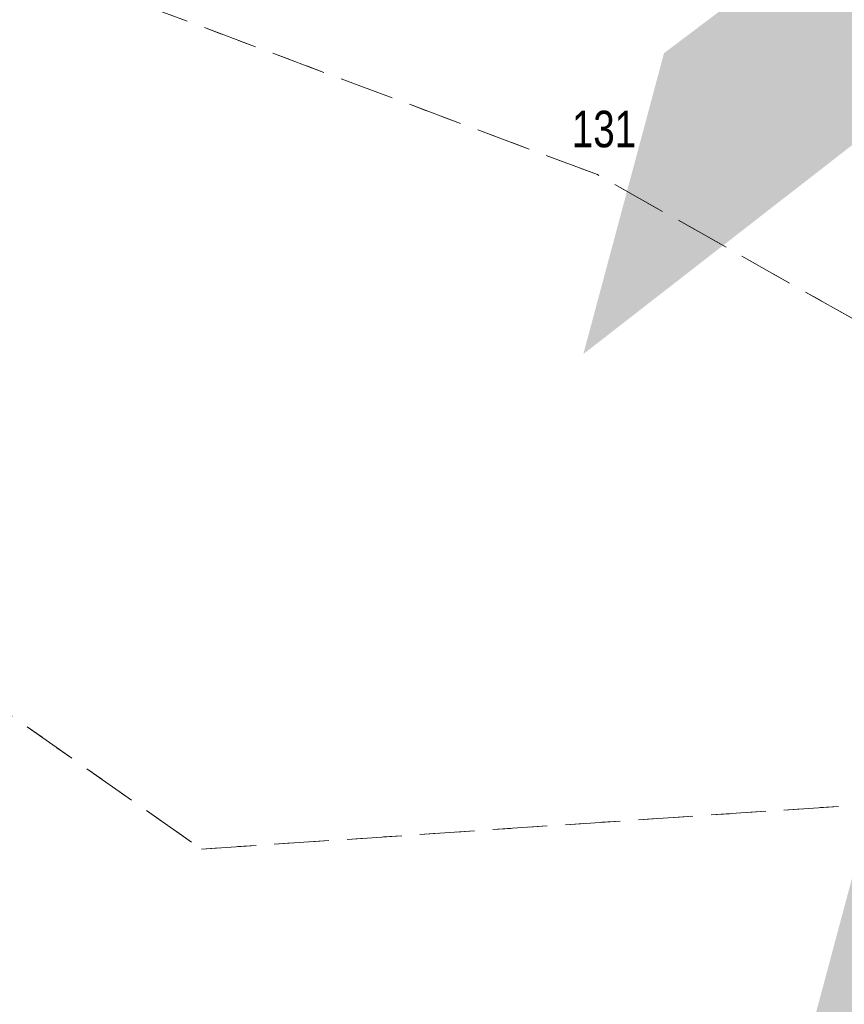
# Model space of a CAD drawing. Header units: metres. Extents: x 7523615 to 7533948, y 5492686 to 5502120.
# Tile 49 of 256: x 7529119 to 7529142, y 5498253 to 5498280. Entities that reach past the tile are written whole.
import ezdxf
from ezdxf.enums import TextEntityAlignment as Align

# ---------------------------------------------------------------- set-up
doc = ezdxf.new("R2010")
doc.units = ezdxf.units.M
doc.linetypes.add('egkk-500', pattern=[2, 1.5, -0.5])
doc.linetypes.add('egug-500', pattern=[1, 0.5, -0.5])
doc.styles.get("Standard").update_dxf_attribs({"font": 'Working1250', "width": 0.75})

msp = doc.modelspace()

# ---------------------------------------------------------------- linework, layer by layer
at = {"layer": '217-kontur klasyfikacyjny', "color": 7, "linetype": 'egkk-500', "lineweight": 18, "flags": 128}
for points in [[(7529134.94, 5498275.57), (7529111.42, 5498284.37)], [(7529150.66, 5498266.7), (7529134.94, 5498275.57)], [(7529107.85, 5498268.47), (7529124.09, 5498257.08)], [(7529124.09, 5498257.08), (7529142.3, 5498258.3)]]:
    msp.add_lwpolyline(points, dxfattribs=at)
at = {"layer": '218-kontur użytku gruntowego', "color": 7, "linetype": 'egug-500', "lineweight": 18, "flags": 128}
for points in [[(7529134.94, 5498275.57), (7529111.42, 5498284.37)], [(7529150.66, 5498266.7), (7529134.94, 5498275.57)], [(7529107.85, 5498268.47), (7529124.09, 5498257.08)], [(7529124.09, 5498257.08), (7529142.3, 5498258.3)]]:
    msp.add_lwpolyline(points, dxfattribs=at)

# ---------------------------------------------------------------- texts
at = {"layer": '211-numer działki ewidencyjnej', "color": 3, "linetype": 'CONTINUOUS', "lineweight": 18, "width": 0.79}
msp.add_text('131', height=1, dxfattribs=at).set_placement((7529134.24, 5498277.32), align=Align.TOP_LEFT)
at = {"layer": '995-Tekst dodatkowy duży', "color": 6, "linetype": 'CONTINUOUS', "lineweight": 35, "oblique": 15, "width": 0.79}
msp.add_text('1', height=68.359, dxfattribs=at).set_placement((7529114.48, 5498221.65))

doc.saveas('drawing.dxf')
